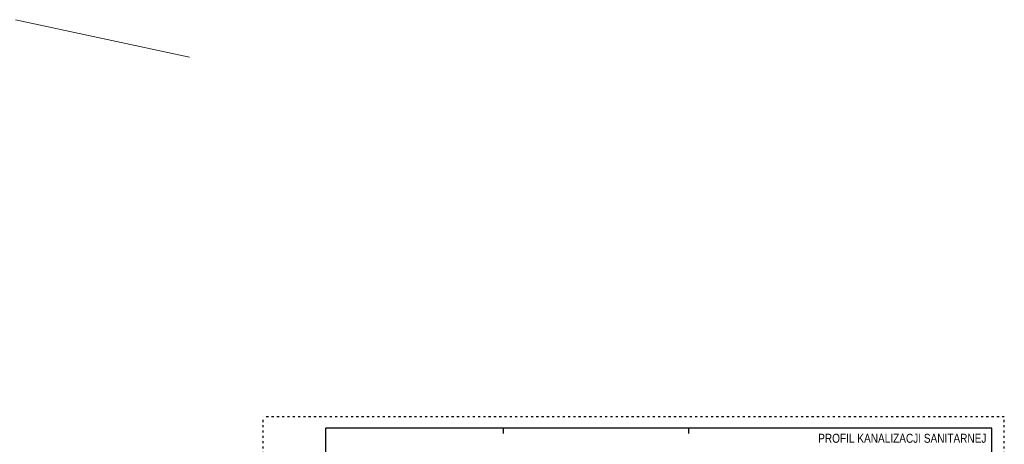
# Model space of a CAD drawing. Header units: metres. Extents: x 7454870 to 7460959, y 5886692 to 5887063.
# Tile 54 of 55: x 7458009 to 7458065, y 5886851 to 5886875. Entities that reach past the tile are written whole.
import ezdxf
from ezdxf.enums import TextEntityAlignment as Align

# ---------------------------------------------------------------- set-up
doc = ezdxf.new("R2010")
doc.units = ezdxf.units.M
doc.header["$MEASUREMENT"] = 0
doc.linetypes.add('3_SUWP', pattern=[0])
doc.linetypes.add('ACAD_ISO03W100', pattern=[30, 12, -18])
doc.layers.add('^ ramka cienka', color=1, linetype='CONTINUOUS')
doc.layers.add('^ ramka+tabelka+opisy', color=15, linetype='CONTINUOUS')
doc.layers.add('SUWP_L_0', color=5, linetype='3_SUWP', lineweight=18)
doc.styles.add('styl tekstu_1-100', font='arial.ttf', dxfattribs={"width": 0.8, "height": 20})

# ---------------------------------------------------------------- blocks, each defined once
blk = doc.blocks.new('A3_poziomo_05')
at = {"layer": '^ ramka cienka', "color": 8, "linetype": 'ACAD_ISO03W100'}
for p, q in [((136976.6, 151619.6, 0), (132776.6, 151619.6, 0)), ((132776.6, 148649.6, 0), (132776.6, 151619.6, 0)), ((132776.6, 148649.6, 0), (132776.6, 151619.6, 0)), ((136976.6, 148649.6, 0), (136976.6, 151619.6, 0)), ((136976.6, 148649.6, 0), (132776.6, 148649.6, 0)), ((136976.6, 148649.6, 0), (132776.6, 148649.6, 0))]:
    blk.add_line(p, q, dxfattribs=at)
at = {"layer": '^ ramka cienka', "color": 215}
for p, q in [((136906.6, 151554.6, 0), (133131.6, 151554.6, 0)), ((133131.6, 148714.6, 0), (133131.6, 151554.6, 0)), ((134136.6, 151554.6, 0), (134136.6, 151524.6, 0)), ((135186.6, 151554.6, 0), (135186.6, 151524.6, 0)), ((136906.6, 148714.6, 0), (136906.6, 151554.6, 0)), ((136906.6, 148714.6, 0), (133131.6, 148714.6, 0)), ((134136.6, 148744.6, 0), (134136.6, 148714.6, 0)), ((135186.6, 148744.6, 0), (135186.6, 148714.6, 0))]:
    blk.add_line(p, q, dxfattribs=at)

msp = doc.modelspace()

# ---------------------------------------------------------------- linework, layer by layer
at = {"layer": 'SUWP_L_0', "linetype": '3_SUWP'}
msp.add_line((7458009.235, 5886875.432), (7458019.081, 5886873.31), dxfattribs=at)

# ---------------------------------------------------------------- block references
at = {"layer": '^ ramka cienka', "xscale": 0.01, "yscale": 0.01, "zscale": 0.01}
msp.add_blockref('A3_poziomo_05', (7456695.497, 5885336.727, 0), dxfattribs=at)

# ---------------------------------------------------------------- texts
at = {"layer": '^ ramka+tabelka+opisy', "style": 'styl tekstu_1-100', "width": 0.8}
msp.add_text('PROFIL KANALIZACJI SANITARNEJ', height=0.51, dxfattribs=at).set_placement((7458064.249, 5886851.447), align=Align.RIGHT)

doc.saveas('drawing.dxf')
